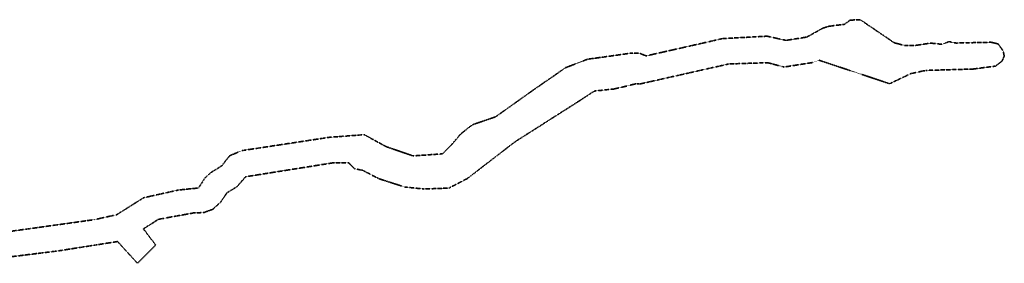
# Model space of a CAD drawing. Header units: metres. Extents: x 169249 to 194689, y 406250 to 412203.
# Tile 14 of 14: x 182159 to 194689, y 409106 to 412203. Entities that reach past the tile are written whole.
import ezdxf

# ---------------------------------------------------------------- set-up
doc = ezdxf.new("R2010")
doc.units = ezdxf.units.M
doc.linetypes.add('AL-TEKENBLADGRENS', pattern=[11.5, 2.5, -1.5, 1, -1.5, 1, -1.5, 2.5])
doc.layers.add('X-XX-AL-TEKENBLADGRENS-G', color=7, linetype='AL-TEKENBLADGRENS', lineweight=35)

msp = doc.modelspace()

# ---------------------------------------------------------------- linework, layer by layer
at = {"layer": 'X-XX-AL-TEKENBLADGRENS-G'}
msp.add_polyline3d([(181737, 409150, 0), (182662, 409265, 0), (183148, 409342, 0), (183405, 409382, 0), (183658, 409106, 0), (183890, 409338, 0), (183733, 409543, 0), (183925, 409665, 0), (184372, 409746, 0), (184502, 409751, 0), (184618, 409793, 0), (184717, 409884, 0), (184794, 409999, 0), (184923, 410079, 0), (185035, 410206, 0), (186141, 410382, 0), (186345, 410384, 0), (186422, 410308, 0), (186523, 410288, 0), (186729, 410181, 0), (187061, 410075, 0), (187300, 410050, 0), (187621, 410062, 0), (187854, 410182, 0), (188462, 410650, 0), (189288, 411175, 0), (189471, 411295, 0), (189716, 411321, 0), (189853, 411352, 0), (190003, 411389, 0), (190047, 411385, 0), (191182, 411640, 0), (191679, 411656, 0), (191886, 411601, 0), (192247, 411658, 0), (192333, 411687, 0), (193229, 411389, 0), (193504, 411519, 0), (193692, 411558, 0), (194288, 411575, 0), (194579, 411613, 0), (194661, 411678, 0), (194689, 411740, 0), (194674, 411807, 0), (194611, 411894, 0), (194521, 411916, 0), (194075, 411906, 0), (193983, 411924, 0), (193899, 411889, 0), (193752, 411905, 0), (193552, 411875, 0), (193425, 411874, 0), (193289, 411909, 0), (192855, 412203, 0), (192727, 412197, 0), (192654, 412144, 0), (192460, 412120, 0), (192377, 412094, 0), (192177, 411982, 0), (191912, 411940, 0), (191671, 411993, 0), (191102, 411962, 0), (190131, 411743, 0), (190048, 411776, 0), (189930, 411776, 0), (189385, 411700, 0), (189107, 411593, 0), (188700, 411312, 0), (188214, 410967, 0), (187922, 410868, 0), (187770, 410749, 0), (187649, 410607, 0), (187539, 410497, 0), (187165, 410471, 0), (186821, 410589, 0), (186545, 410741, 0), (186096, 410707, 0), (184991, 410539, 0), (184830, 410473, 0), (184730, 410345, 0), (184591, 410258, 0), (184515, 410189, 0), (184436, 410063, 0), (184183, 410038, 0), (183734, 409938, 0), (183393, 409723, 0), (183113, 409661, 0), (181934, 409497, 0)], dxfattribs=at)

doc.saveas('drawing.dxf')
